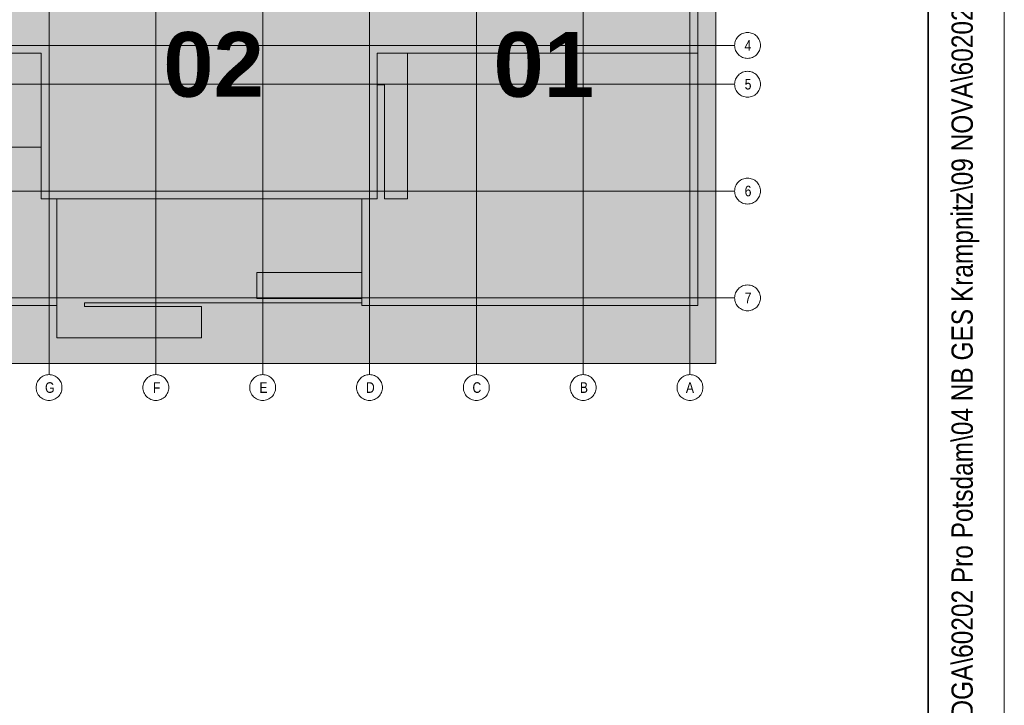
# Model space of a CAD drawing. Extents: x -620 to 300, y 62 to 1112.
# Tile 150 of 235: x 236 to 300, y 218 to 263. Entities that reach past the tile are written whole.
import ezdxf
from ezdxf.lldxf.tags import DXFTag

# ---------------------------------------------------------------- set-up
doc = ezdxf.new("R2010")
doc.units = 0
for name, color, linetype, lineweight in [('iwb_Plankopf Linie', 7, 'Continuous', 13), ('iwb_Plankopf Rahmen', 7, 'Continuous', 35), ('iwb_Plankopf Text', 7, 'Continuous', 18), ('PK_LP', 7, 'Continuous', 9), ('PK_LP_Achsen', 7, 'STRICHPUNKT2', 5)]:
    doc.layers.add(name, color=color, linetype=linetype, lineweight=lineweight)
for name, color, linetype, lineweight, true_color in [('PK_LP_T04', 5, 'Continuous', 9, 0x0000ff), ('PK_LP_T04_Rest', 9, 'Continuous', 9, 0x808080), ('PK_LP_Tennung', 9, 'Continuous', 18, 0x808080)]:
    doc.layers.add(name, color=color, linetype=linetype, lineweight=lineweight, true_color=true_color)
doc.styles.get("Standard").update_dxf_attribs({"font": 'ARIALN.TTF'})
tags = doc.linetypes.add('grob', pattern=[14, 3, -8, 3]).pattern_tags.tags
tags[8:9] = [DXFTag(74, 4), DXFTag(75, 0), DXFTag(340, '0'), DXFTag(46, 0.0), DXFTag(50, 0.0), DXFTag(44, 0.0), DXFTag(45, 0.0)]
tags[6:7] = [DXFTag(74, 4), DXFTag(75, 0), DXFTag(340, '0'), DXFTag(46, 0.0), DXFTag(50, 0.0), DXFTag(44, 0.0), DXFTag(45, 0.0)]
tags[4:5] = [DXFTag(74, 4), DXFTag(75, 0), DXFTag(340, '0'), DXFTag(46, 0.0), DXFTag(50, 0.0), DXFTag(44, 0.0), DXFTag(45, 0.0)]
tags = doc.linetypes.add('STRICHPUNKT2', pattern=[12.7, 6.35, -3.175, 0, -3.175]).pattern_tags.tags
tags[10:11] = [DXFTag(74, 4), DXFTag(75, 0), DXFTag(340, '0'), DXFTag(46, 0.0), DXFTag(50, 0.0), DXFTag(44, 0.0), DXFTag(45, 0.0)]
tags[8:9] = [DXFTag(74, 4), DXFTag(75, 0), DXFTag(340, '0'), DXFTag(46, 0.0), DXFTag(50, 0.0), DXFTag(44, 0.0), DXFTag(45, 0.0)]
tags[6:7] = [DXFTag(74, 4), DXFTag(75, 0), DXFTag(340, '0'), DXFTag(46, 0.0), DXFTag(50, 0.0), DXFTag(44, 0.0), DXFTag(45, 0.0)]
tags[4:5] = [DXFTag(74, 4), DXFTag(75, 0), DXFTag(340, '0'), DXFTag(46, 0.0), DXFTag(50, 0.0), DXFTag(44, 0.0), DXFTag(45, 0.0)]

# ---------------------------------------------------------------- blocks, each defined once
blk = doc.blocks.new('Blockreferenz-A06CPVDXL0')
at = {"layer": 'PK_LP', "linetype": 'grob', "lineweight": 5, "ltscale": 0.13}
for p, q in [((237.643, 240.014), (237.643, 279.685)), ((237.643, 279.685), (237.643, 240.014)), ((258.68, 240.014), (258.68, 279.685)), ((258.68, 279.685), (258.68, 240.014)), ((281.418, 279.685), (281.418, 240.014)), ((237.643, 240.014), (216.605, 240.014)), ((258.68, 240.014), (237.643, 240.014)), ((281.418, 240.014), (258.68, 240.014))]:
    blk.add_line(p, q, dxfattribs=at)
at = {"layer": 'PK_LP', "linetype": 'ByBlock', "lineweight": 13, "ltscale": 0.13}
for p, q in [((280.225, 277.985), (280.225, 260.395)), ((237.135, 260.395), (217.113, 260.395)), ((237.135, 250.833), (237.135, 260.395)), ((280.225, 260.395), (259.188, 260.395)), ((259.188, 260.395), (259.188, 250.833)), ((261.185, 260.395), (259.188, 260.395)), ((259.188, 260.395), (259.188, 258.319)), ((280.225, 260.395), (259.188, 260.395)), ((259.188, 260.395), (259.188, 250.833)), ((261.185, 250.833), (261.185, 260.395)), ((280.225, 243.82), (280.225, 260.395)), ((259.188, 258.319), (259.655, 258.319)), ((259.655, 258.319), (259.655, 250.833)), ((237.135, 254.222), (221.25, 254.222)), ((237.135, 250.833), (237.135, 254.222)), ((238.15, 250.833), (237.135, 250.833)), ((259.188, 250.833), (237.135, 250.833)), ((238.15, 250.833), (238.15, 241.714)), ((258.173, 250.833), (238.15, 250.833)), ((238.15, 243.82), (238.15, 250.833)), ((258.173, 243.996), (258.173, 250.833)), ((259.188, 250.833), (258.173, 250.833)), ((258.173, 250.833), (258.173, 245.994)), ((259.655, 250.833), (261.185, 250.833)), ((251.288, 245.994), (251.288, 244.294)), ((258.173, 245.994), (251.288, 245.994)), ((216.098, 243.82), (238.15, 243.82)), ((239.976, 243.754), (239.976, 243.996)), ((239.976, 243.996), (258.173, 243.996)), ((247.66, 243.754), (239.976, 243.754)), ((247.66, 241.714), (247.66, 243.754)), ((251.288, 244.294), (258.173, 244.294)), ((258.173, 244.294), (258.173, 243.82)), ((258.173, 243.82), (280.225, 243.82)), ((238.15, 241.714), (247.66, 241.714))]:
    blk.add_line(p, q, dxfattribs=at)
at = {"layer": 'PK_LP_Achsen', "linetype": 'STRICHPUNKT2', "ltscale": 0.13}
for p, q in [((237.643, 280.408), (237.643, 239.291)), ((244.655, 280.408), (244.655, 239.291)), ((251.668, 280.408), (251.668, 239.291)), ((258.68, 280.408), (258.68, 239.291)), ((265.693, 280.408), (265.693, 239.291)), ((272.705, 280.408), (272.705, 239.291)), ((279.718, 280.408), (279.718, 239.291)), ((128.038, 260.903), (282.648, 260.903)), ((128.038, 258.353), (282.648, 258.353)), ((128.038, 251.34), (282.648, 251.34)), ((128.038, 244.328), (282.648, 244.328))]:
    blk.add_line(p, q, dxfattribs=at)
at = {"layer": 'PK_LP_Achsen', "linetype": 'ByBlock', "ltscale": 0.13}
for p, q in [((282.664, 261.068), (282.684, 261.149)), ((282.684, 261.149), (282.712, 261.228)), ((282.712, 261.228), (282.748, 261.303)), ((282.748, 261.303), (282.791, 261.375)), ((282.791, 261.375), (282.841, 261.442)), ((282.841, 261.442), (282.897, 261.504)), ((282.897, 261.504), (282.958, 261.56)), ((282.958, 261.56), (283.025, 261.609)), ((283.025, 261.609), (283.097, 261.652)), ((283.097, 261.652), (283.172, 261.688)), ((283.172, 261.688), (283.251, 261.716)), ((283.251, 261.716), (283.332, 261.736)), ((283.332, 261.736), (283.414, 261.748)), ((283.414, 261.748), (283.498, 261.753)), ((283.498, 261.753), (283.581, 261.748)), ((283.581, 261.748), (283.663, 261.736)), ((283.663, 261.736), (283.744, 261.716)), ((283.744, 261.716), (283.823, 261.688)), ((283.823, 261.688), (283.898, 261.652)), ((283.898, 261.652), (283.97, 261.609)), ((283.97, 261.609), (284.037, 261.56)), ((284.037, 261.56), (284.099, 261.504)), ((284.099, 261.504), (284.155, 261.442)), ((284.155, 261.442), (284.204, 261.375)), ((284.204, 261.375), (284.247, 261.303)), ((284.247, 261.303), (284.283, 261.228)), ((284.283, 261.228), (284.311, 261.149)), ((284.311, 261.149), (284.331, 261.068)), ((282.648, 260.903), (282.652, 260.986)), ((282.652, 260.819), (282.648, 260.903)), ((282.652, 260.986), (282.664, 261.068)), ((282.664, 260.737), (282.652, 260.819)), ((282.684, 260.656), (282.664, 260.737)), ((282.712, 260.577), (282.684, 260.656)), ((282.748, 260.502), (282.712, 260.577)), ((282.791, 260.43), (282.748, 260.502)), ((284.247, 260.502), (284.204, 260.43)), ((284.283, 260.577), (284.247, 260.502)), ((284.311, 260.656), (284.283, 260.577)), ((284.331, 260.737), (284.311, 260.656)), ((284.331, 261.068), (284.344, 260.986)), ((284.344, 260.819), (284.331, 260.737)), ((284.344, 260.986), (284.348, 260.903)), ((284.348, 260.903), (284.344, 260.819)), ((282.841, 260.363), (282.791, 260.43)), ((282.897, 260.302), (282.841, 260.363)), ((282.958, 260.245), (282.897, 260.302)), ((283.025, 260.196), (282.958, 260.245)), ((283.097, 260.153), (283.025, 260.196)), ((283.172, 260.117), (283.097, 260.153)), ((283.251, 260.089), (283.172, 260.117)), ((283.332, 260.069), (283.251, 260.089)), ((283.414, 260.057), (283.332, 260.069)), ((283.498, 260.053), (283.414, 260.057)), ((283.581, 260.057), (283.498, 260.053)), ((283.663, 260.069), (283.581, 260.057)), ((283.744, 260.089), (283.663, 260.069)), ((283.823, 260.117), (283.744, 260.089)), ((283.898, 260.153), (283.823, 260.117)), ((283.97, 260.196), (283.898, 260.153)), ((284.037, 260.245), (283.97, 260.196)), ((284.099, 260.302), (284.037, 260.245)), ((284.155, 260.363), (284.099, 260.302)), ((284.204, 260.43), (284.155, 260.363)), ((283.332, 259.186), (283.414, 259.198)), ((283.414, 259.198), (283.498, 259.203)), ((283.498, 259.203), (283.581, 259.198)), ((283.581, 259.198), (283.663, 259.186)), ((282.664, 258.518), (282.684, 258.599)), ((282.684, 258.599), (282.712, 258.678)), ((282.712, 258.678), (282.748, 258.753)), ((282.748, 258.753), (282.791, 258.825)), ((282.791, 258.825), (282.841, 258.892)), ((282.841, 258.892), (282.897, 258.954)), ((282.897, 258.954), (282.958, 259.01)), ((282.958, 259.01), (283.025, 259.059)), ((283.025, 259.059), (283.097, 259.102)), ((283.097, 259.102), (283.172, 259.138)), ((283.172, 259.138), (283.251, 259.166)), ((283.251, 259.166), (283.332, 259.186)), ((283.663, 259.186), (283.744, 259.166)), ((283.744, 259.166), (283.823, 259.138)), ((283.823, 259.138), (283.898, 259.102)), ((283.898, 259.102), (283.97, 259.059)), ((283.97, 259.059), (284.037, 259.01)), ((284.037, 259.01), (284.099, 258.954)), ((284.099, 258.954), (284.155, 258.892)), ((284.155, 258.892), (284.204, 258.825)), ((284.204, 258.825), (284.247, 258.753)), ((284.247, 258.753), (284.283, 258.678)), ((284.283, 258.678), (284.311, 258.599)), ((284.311, 258.599), (284.331, 258.518)), ((282.648, 258.353), (282.652, 258.436)), ((282.652, 258.269), (282.648, 258.353)), ((282.652, 258.436), (282.664, 258.518)), ((282.664, 258.187), (282.652, 258.269)), ((282.684, 258.106), (282.664, 258.187)), ((282.712, 258.027), (282.684, 258.106)), ((282.748, 257.952), (282.712, 258.027)), ((282.791, 257.88), (282.748, 257.952)), ((284.247, 257.952), (284.204, 257.88)), ((284.283, 258.027), (284.247, 257.952)), ((284.311, 258.106), (284.283, 258.027)), ((284.331, 258.187), (284.311, 258.106)), ((284.331, 258.518), (284.344, 258.436)), ((284.344, 258.269), (284.331, 258.187)), ((284.344, 258.436), (284.348, 258.353)), ((284.348, 258.353), (284.344, 258.269)), ((282.841, 257.813), (282.791, 257.88)), ((282.897, 257.752), (282.841, 257.813)), ((282.958, 257.695), (282.897, 257.752)), ((283.025, 257.646), (282.958, 257.695)), ((283.097, 257.603), (283.025, 257.646)), ((283.172, 257.567), (283.097, 257.603)), ((283.251, 257.539), (283.172, 257.567)), ((283.332, 257.519), (283.251, 257.539)), ((283.414, 257.507), (283.332, 257.519)), ((283.498, 257.503), (283.414, 257.507)), ((283.581, 257.507), (283.498, 257.503)), ((283.663, 257.519), (283.581, 257.507)), ((283.744, 257.539), (283.663, 257.519)), ((283.823, 257.567), (283.744, 257.539)), ((283.898, 257.603), (283.823, 257.567)), ((283.97, 257.646), (283.898, 257.603)), ((284.037, 257.695), (283.97, 257.646)), ((284.099, 257.752), (284.037, 257.695)), ((284.155, 257.813), (284.099, 257.752)), ((284.204, 257.88), (284.155, 257.813)), ((283.025, 252.047), (283.097, 252.09)), ((283.097, 252.09), (283.172, 252.125)), ((283.172, 252.125), (283.251, 252.153)), ((283.251, 252.153), (283.332, 252.174)), ((283.332, 252.174), (283.414, 252.186)), ((283.414, 252.186), (283.498, 252.19)), ((283.498, 252.19), (283.581, 252.186)), ((283.581, 252.186), (283.663, 252.174)), ((283.663, 252.174), (283.744, 252.153)), ((283.744, 252.153), (283.823, 252.125)), ((283.823, 252.125), (283.898, 252.09)), ((283.898, 252.09), (283.97, 252.047)), ((282.652, 251.423), (282.664, 251.506)), ((282.664, 251.506), (282.684, 251.587)), ((282.684, 251.587), (282.712, 251.665)), ((282.712, 251.665), (282.748, 251.741)), ((282.748, 251.741), (282.791, 251.812)), ((282.791, 251.812), (282.841, 251.879)), ((282.841, 251.879), (282.897, 251.941)), ((282.897, 251.941), (282.958, 251.997)), ((282.958, 251.997), (283.025, 252.047)), ((283.97, 252.047), (284.037, 251.997)), ((284.037, 251.997), (284.099, 251.941)), ((284.099, 251.941), (284.155, 251.879)), ((284.155, 251.879), (284.204, 251.812)), ((284.204, 251.812), (284.247, 251.741)), ((284.247, 251.741), (284.283, 251.665)), ((284.283, 251.665), (284.311, 251.587)), ((284.311, 251.587), (284.331, 251.506)), ((284.331, 251.506), (284.344, 251.423)), ((282.648, 251.34), (282.652, 251.423)), ((282.652, 251.257), (282.648, 251.34)), ((282.664, 251.174), (282.652, 251.257)), ((282.684, 251.093), (282.664, 251.174)), ((282.712, 251.015), (282.684, 251.093)), ((282.748, 250.939), (282.712, 251.015)), ((282.791, 250.868), (282.748, 250.939)), ((282.841, 250.801), (282.791, 250.868)), ((282.897, 250.739), (282.841, 250.801)), ((284.155, 250.801), (284.099, 250.739)), ((284.204, 250.868), (284.155, 250.801)), ((284.247, 250.939), (284.204, 250.868)), ((284.283, 251.015), (284.247, 250.939)), ((284.311, 251.093), (284.283, 251.015)), ((284.331, 251.174), (284.311, 251.093)), ((284.344, 251.257), (284.331, 251.174)), ((284.344, 251.423), (284.348, 251.34)), ((284.348, 251.34), (284.344, 251.257)), ((282.958, 250.683), (282.897, 250.739)), ((283.025, 250.633), (282.958, 250.683)), ((283.097, 250.59), (283.025, 250.633)), ((283.172, 250.555), (283.097, 250.59)), ((283.251, 250.527), (283.172, 250.555)), ((283.332, 250.506), (283.251, 250.527)), ((283.414, 250.494), (283.332, 250.506)), ((283.498, 250.49), (283.414, 250.494)), ((283.581, 250.494), (283.498, 250.49)), ((283.663, 250.506), (283.581, 250.494)), ((283.744, 250.527), (283.663, 250.506)), ((283.823, 250.555), (283.744, 250.527)), ((283.898, 250.59), (283.823, 250.555)), ((283.97, 250.633), (283.898, 250.59)), ((284.037, 250.683), (283.97, 250.633)), ((284.099, 250.739), (284.037, 250.683)), ((282.897, 244.929), (282.958, 244.985)), ((282.958, 244.985), (283.025, 245.034)), ((283.025, 245.034), (283.097, 245.077)), ((283.097, 245.077), (283.172, 245.113)), ((283.172, 245.113), (283.251, 245.141)), ((283.251, 245.141), (283.332, 245.161)), ((283.332, 245.161), (283.414, 245.173)), ((283.414, 245.173), (283.498, 245.178)), ((283.498, 245.178), (283.581, 245.173)), ((283.581, 245.173), (283.663, 245.161)), ((283.663, 245.161), (283.744, 245.141)), ((283.744, 245.141), (283.823, 245.113)), ((283.823, 245.113), (283.898, 245.077)), ((283.898, 245.077), (283.97, 245.034)), ((283.97, 245.034), (284.037, 244.985)), ((284.037, 244.985), (284.099, 244.929)), ((282.648, 244.328), (282.652, 244.411)), ((282.652, 244.244), (282.648, 244.328)), ((282.652, 244.411), (282.664, 244.493)), ((282.664, 244.493), (282.684, 244.574)), ((282.684, 244.574), (282.712, 244.653)), ((282.712, 244.653), (282.748, 244.728)), ((282.748, 244.728), (282.791, 244.8)), ((282.791, 244.8), (282.841, 244.867)), ((282.841, 244.867), (282.897, 244.929)), ((284.099, 244.929), (284.155, 244.867)), ((284.155, 244.867), (284.204, 244.8)), ((284.204, 244.8), (284.247, 244.728)), ((284.247, 244.728), (284.283, 244.653)), ((284.283, 244.653), (284.311, 244.574)), ((284.311, 244.574), (284.331, 244.493)), ((284.331, 244.493), (284.344, 244.411)), ((284.344, 244.411), (284.348, 244.328)), ((284.348, 244.328), (284.344, 244.244)), ((282.664, 244.162), (282.652, 244.244)), ((282.684, 244.081), (282.664, 244.162)), ((282.712, 244.002), (282.684, 244.081)), ((282.748, 243.927), (282.712, 244.002)), ((282.791, 243.855), (282.748, 243.927)), ((282.841, 243.788), (282.791, 243.855)), ((282.897, 243.727), (282.841, 243.788)), ((282.958, 243.67), (282.897, 243.727)), ((284.099, 243.727), (284.037, 243.67)), ((284.155, 243.788), (284.099, 243.727)), ((284.204, 243.855), (284.155, 243.788)), ((284.247, 243.927), (284.204, 243.855)), ((284.283, 244.002), (284.247, 243.927)), ((284.311, 244.081), (284.283, 244.002)), ((284.331, 244.162), (284.311, 244.081)), ((284.344, 244.244), (284.331, 244.162)), ((283.025, 243.621), (282.958, 243.67)), ((283.097, 243.578), (283.025, 243.621)), ((283.172, 243.542), (283.097, 243.578)), ((283.251, 243.514), (283.172, 243.542)), ((283.332, 243.494), (283.251, 243.514)), ((283.414, 243.482), (283.332, 243.494)), ((283.498, 243.478), (283.414, 243.482)), ((283.581, 243.482), (283.498, 243.478)), ((283.663, 243.494), (283.581, 243.482)), ((283.744, 243.514), (283.663, 243.494)), ((283.823, 243.542), (283.744, 243.514)), ((283.898, 243.578), (283.823, 243.542)), ((283.97, 243.621), (283.898, 243.578)), ((284.037, 243.67), (283.97, 243.621)), ((237.17, 239.148), (237.242, 239.191)), ((237.242, 239.191), (237.317, 239.227)), ((237.317, 239.227), (237.396, 239.255)), ((237.396, 239.255), (237.477, 239.275)), ((237.477, 239.275), (237.559, 239.287)), ((237.559, 239.287), (237.643, 239.291)), ((237.643, 239.291), (237.726, 239.287)), ((237.726, 239.287), (237.809, 239.275)), ((237.809, 239.275), (237.889, 239.255)), ((237.889, 239.255), (237.968, 239.227)), ((237.968, 239.227), (238.043, 239.191)), ((238.043, 239.191), (238.115, 239.148)), ((244.183, 239.148), (244.255, 239.191)), ((244.255, 239.191), (244.33, 239.227)), ((244.33, 239.227), (244.408, 239.255)), ((244.408, 239.255), (244.489, 239.275)), ((244.489, 239.275), (244.572, 239.287)), ((244.572, 239.287), (244.655, 239.291)), ((244.655, 239.291), (244.739, 239.287)), ((244.739, 239.287), (244.821, 239.275)), ((244.821, 239.275), (244.902, 239.255)), ((244.902, 239.255), (244.98, 239.227)), ((244.98, 239.227), (245.056, 239.191)), ((245.056, 239.191), (245.127, 239.148)), ((251.195, 239.148), (251.267, 239.191)), ((251.267, 239.191), (251.342, 239.227)), ((251.342, 239.227), (251.421, 239.255)), ((251.421, 239.255), (251.502, 239.275)), ((251.502, 239.275), (251.584, 239.287)), ((251.584, 239.287), (251.668, 239.291)), ((251.668, 239.291), (251.751, 239.287)), ((251.751, 239.287), (251.834, 239.275)), ((251.834, 239.275), (251.914, 239.255)), ((251.914, 239.255), (251.993, 239.227)), ((251.993, 239.227), (252.068, 239.191)), ((252.068, 239.191), (252.14, 239.148)), ((258.208, 239.148), (258.28, 239.191)), ((258.28, 239.191), (258.355, 239.227)), ((258.355, 239.227), (258.433, 239.255)), ((258.433, 239.255), (258.514, 239.275)), ((258.514, 239.275), (258.597, 239.287)), ((258.597, 239.287), (258.68, 239.291)), ((258.68, 239.291), (258.764, 239.287)), ((258.764, 239.287), (258.846, 239.275)), ((258.846, 239.275), (258.927, 239.255)), ((258.927, 239.255), (259.005, 239.227)), ((259.005, 239.227), (259.081, 239.191)), ((259.081, 239.191), (259.152, 239.148)), ((265.22, 239.148), (265.292, 239.191)), ((265.292, 239.191), (265.367, 239.227)), ((265.367, 239.227), (265.446, 239.255)), ((265.446, 239.255), (265.527, 239.275)), ((265.527, 239.275), (265.609, 239.287)), ((265.609, 239.287), (265.693, 239.291)), ((265.693, 239.291), (265.776, 239.287)), ((265.776, 239.287), (265.859, 239.275)), ((265.859, 239.275), (265.939, 239.255)), ((265.939, 239.255), (266.018, 239.227)), ((266.018, 239.227), (266.093, 239.191)), ((266.093, 239.191), (266.165, 239.148)), ((272.233, 239.148), (272.305, 239.191)), ((272.305, 239.191), (272.38, 239.227)), ((272.38, 239.227), (272.458, 239.255)), ((272.458, 239.255), (272.539, 239.275)), ((272.539, 239.275), (272.622, 239.287)), ((272.622, 239.287), (272.705, 239.291)), ((272.705, 239.291), (272.789, 239.287)), ((272.789, 239.287), (272.871, 239.275)), ((272.871, 239.275), (272.952, 239.255)), ((272.952, 239.255), (273.03, 239.227)), ((273.03, 239.227), (273.106, 239.191)), ((273.106, 239.191), (273.177, 239.148)), ((279.245, 239.148), (279.317, 239.191)), ((279.317, 239.191), (279.392, 239.227)), ((279.392, 239.227), (279.471, 239.255)), ((279.471, 239.255), (279.552, 239.275)), ((279.552, 239.275), (279.634, 239.287)), ((279.634, 239.287), (279.718, 239.291)), ((279.718, 239.291), (279.801, 239.287)), ((279.801, 239.287), (279.884, 239.275)), ((279.884, 239.275), (279.964, 239.255)), ((279.964, 239.255), (280.043, 239.227)), ((280.043, 239.227), (280.118, 239.191)), ((280.118, 239.191), (280.19, 239.148)), ((236.793, 238.441), (236.797, 238.525)), ((236.797, 238.525), (236.809, 238.607)), ((236.809, 238.607), (236.829, 238.688)), ((236.829, 238.688), (236.857, 238.767)), ((236.857, 238.767), (236.893, 238.842)), ((236.893, 238.842), (236.936, 238.914)), ((236.936, 238.914), (236.986, 238.981)), ((236.986, 238.981), (237.042, 239.042)), ((237.042, 239.042), (237.103, 239.098)), ((237.103, 239.098), (237.17, 239.148)), ((238.115, 239.148), (238.182, 239.098)), ((238.182, 239.098), (238.244, 239.042)), ((238.244, 239.042), (238.3, 238.981)), ((238.3, 238.981), (238.349, 238.914)), ((238.349, 238.914), (238.392, 238.842)), ((238.392, 238.842), (238.428, 238.767)), ((238.428, 238.767), (238.456, 238.688)), ((238.456, 238.688), (238.476, 238.607)), ((238.476, 238.607), (238.489, 238.525)), ((238.489, 238.525), (238.493, 238.441)), ((243.805, 238.441), (243.809, 238.525)), ((243.809, 238.525), (243.822, 238.607)), ((243.822, 238.607), (243.842, 238.688)), ((243.842, 238.688), (243.87, 238.767)), ((243.87, 238.767), (243.906, 238.842)), ((243.906, 238.842), (243.948, 238.914)), ((243.948, 238.914), (243.998, 238.981)), ((243.998, 238.981), (244.054, 239.042)), ((244.054, 239.042), (244.116, 239.098)), ((244.116, 239.098), (244.183, 239.148)), ((245.127, 239.148), (245.194, 239.098)), ((245.194, 239.098), (245.256, 239.042)), ((245.256, 239.042), (245.312, 238.981)), ((245.312, 238.981), (245.362, 238.914)), ((245.362, 238.914), (245.405, 238.842)), ((245.405, 238.842), (245.44, 238.767)), ((245.44, 238.767), (245.469, 238.688)), ((245.469, 238.688), (245.489, 238.607)), ((245.489, 238.607), (245.501, 238.525)), ((245.501, 238.525), (245.505, 238.441)), ((250.818, 238.441), (250.822, 238.525)), ((250.822, 238.525), (250.834, 238.607)), ((250.834, 238.607), (250.854, 238.688)), ((250.854, 238.688), (250.882, 238.767)), ((250.882, 238.767), (250.918, 238.842)), ((250.918, 238.842), (250.961, 238.914)), ((250.961, 238.914), (251.011, 238.981)), ((251.011, 238.981), (251.067, 239.042)), ((251.067, 239.042), (251.128, 239.098)), ((251.128, 239.098), (251.195, 239.148)), ((252.14, 239.148), (252.207, 239.098)), ((252.207, 239.098), (252.269, 239.042)), ((252.269, 239.042), (252.325, 238.981)), ((252.325, 238.981), (252.374, 238.914)), ((252.374, 238.914), (252.417, 238.842)), ((252.417, 238.842), (252.453, 238.767)), ((252.453, 238.767), (252.481, 238.688)), ((252.481, 238.688), (252.501, 238.607)), ((252.501, 238.607), (252.514, 238.525)), ((252.514, 238.525), (252.518, 238.441)), ((257.83, 238.441), (257.834, 238.525)), ((257.834, 238.525), (257.847, 238.607)), ((257.847, 238.607), (257.867, 238.688)), ((257.867, 238.688), (257.895, 238.767)), ((257.895, 238.767), (257.931, 238.842)), ((257.931, 238.842), (257.973, 238.914)), ((257.973, 238.914), (258.023, 238.981)), ((258.023, 238.981), (258.079, 239.042)), ((258.079, 239.042), (258.141, 239.098)), ((258.141, 239.098), (258.208, 239.148)), ((259.152, 239.148), (259.219, 239.098)), ((259.219, 239.098), (259.281, 239.042)), ((259.281, 239.042), (259.337, 238.981)), ((259.337, 238.981), (259.387, 238.914)), ((259.387, 238.914), (259.43, 238.842)), ((259.43, 238.842), (259.465, 238.767)), ((259.465, 238.767), (259.494, 238.688)), ((259.494, 238.688), (259.514, 238.607)), ((259.514, 238.607), (259.526, 238.525)), ((259.526, 238.525), (259.53, 238.441)), ((264.843, 238.441), (264.847, 238.525)), ((264.847, 238.525), (264.859, 238.607)), ((264.859, 238.607), (264.879, 238.688)), ((264.879, 238.688), (264.907, 238.767)), ((264.907, 238.767), (264.943, 238.842)), ((264.943, 238.842), (264.986, 238.914)), ((264.986, 238.914), (265.036, 238.981)), ((265.036, 238.981), (265.092, 239.042)), ((265.092, 239.042), (265.153, 239.098)), ((265.153, 239.098), (265.22, 239.148)), ((266.165, 239.148), (266.232, 239.098)), ((266.232, 239.098), (266.294, 239.042)), ((266.294, 239.042), (266.35, 238.981)), ((266.35, 238.981), (266.399, 238.914)), ((266.399, 238.914), (266.442, 238.842)), ((266.442, 238.842), (266.478, 238.767)), ((266.478, 238.767), (266.506, 238.688)), ((266.506, 238.688), (266.526, 238.607)), ((266.526, 238.607), (266.539, 238.525)), ((266.539, 238.525), (266.543, 238.441)), ((271.855, 238.441), (271.859, 238.525)), ((271.859, 238.525), (271.872, 238.607)), ((271.872, 238.607), (271.892, 238.688)), ((271.892, 238.688), (271.92, 238.767)), ((271.92, 238.767), (271.956, 238.842)), ((271.956, 238.842), (271.998, 238.914)), ((271.998, 238.914), (272.048, 238.981)), ((272.048, 238.981), (272.104, 239.042)), ((272.104, 239.042), (272.166, 239.098)), ((272.166, 239.098), (272.233, 239.148)), ((273.177, 239.148), (273.244, 239.098)), ((273.244, 239.098), (273.306, 239.042)), ((273.306, 239.042), (273.362, 238.981)), ((273.362, 238.981), (273.412, 238.914)), ((273.412, 238.914), (273.455, 238.842)), ((273.455, 238.842), (273.49, 238.767)), ((273.49, 238.767), (273.519, 238.688)), ((273.519, 238.688), (273.539, 238.607)), ((273.539, 238.607), (273.551, 238.525)), ((273.551, 238.525), (273.555, 238.441)), ((278.868, 238.441), (278.872, 238.525)), ((278.872, 238.525), (278.884, 238.607)), ((278.884, 238.607), (278.904, 238.688)), ((278.904, 238.688), (278.932, 238.767)), ((278.932, 238.767), (278.968, 238.842)), ((278.968, 238.842), (279.011, 238.914)), ((279.011, 238.914), (279.061, 238.981)), ((279.061, 238.981), (279.117, 239.042)), ((279.117, 239.042), (279.178, 239.098)), ((279.178, 239.098), (279.245, 239.148)), ((280.19, 239.148), (280.257, 239.098)), ((280.257, 239.098), (280.319, 239.042)), ((280.319, 239.042), (280.375, 238.981)), ((280.375, 238.981), (280.424, 238.914)), ((280.424, 238.914), (280.467, 238.842)), ((280.467, 238.842), (280.503, 238.767)), ((280.503, 238.767), (280.531, 238.688)), ((280.531, 238.688), (280.551, 238.607)), ((280.551, 238.607), (280.564, 238.525)), ((280.564, 238.525), (280.568, 238.441)), ((236.797, 238.358), (236.793, 238.441)), ((236.809, 238.275), (236.797, 238.358)), ((236.829, 238.195), (236.809, 238.275)), ((236.857, 238.116), (236.829, 238.195)), ((236.893, 238.041), (236.857, 238.116)), ((236.936, 237.969), (236.893, 238.041)), ((236.986, 237.902), (236.936, 237.969)), ((237.042, 237.84), (236.986, 237.902)), ((238.3, 237.902), (238.244, 237.84)), ((238.349, 237.969), (238.3, 237.902)), ((238.392, 238.041), (238.349, 237.969)), ((238.428, 238.116), (238.392, 238.041)), ((238.456, 238.195), (238.428, 238.116)), ((238.476, 238.275), (238.456, 238.195)), ((238.489, 238.358), (238.476, 238.275)), ((238.493, 238.441), (238.489, 238.358)), ((243.809, 238.358), (243.805, 238.441)), ((243.822, 238.275), (243.809, 238.358)), ((243.842, 238.195), (243.822, 238.275)), ((243.87, 238.116), (243.842, 238.195)), ((243.906, 238.041), (243.87, 238.116)), ((243.948, 237.969), (243.906, 238.041)), ((243.998, 237.902), (243.948, 237.969)), ((244.054, 237.84), (243.998, 237.902)), ((245.312, 237.902), (245.256, 237.84)), ((245.362, 237.969), (245.312, 237.902)), ((245.405, 238.041), (245.362, 237.969)), ((245.44, 238.116), (245.405, 238.041)), ((245.469, 238.195), (245.44, 238.116)), ((245.489, 238.275), (245.469, 238.195)), ((245.501, 238.358), (245.489, 238.275)), ((245.505, 238.441), (245.501, 238.358)), ((250.822, 238.358), (250.818, 238.441)), ((250.834, 238.275), (250.822, 238.358)), ((250.854, 238.195), (250.834, 238.275)), ((250.882, 238.116), (250.854, 238.195)), ((250.918, 238.041), (250.882, 238.116)), ((250.961, 237.969), (250.918, 238.041)), ((251.011, 237.902), (250.961, 237.969)), ((251.067, 237.84), (251.011, 237.902)), ((252.325, 237.902), (252.269, 237.84)), ((252.374, 237.969), (252.325, 237.902)), ((252.417, 238.041), (252.374, 237.969)), ((252.453, 238.116), (252.417, 238.041)), ((252.481, 238.195), (252.453, 238.116)), ((252.501, 238.275), (252.481, 238.195)), ((252.514, 238.358), (252.501, 238.275)), ((252.518, 238.441), (252.514, 238.358)), ((257.834, 238.358), (257.83, 238.441)), ((257.847, 238.275), (257.834, 238.358)), ((257.867, 238.195), (257.847, 238.275)), ((257.895, 238.116), (257.867, 238.195)), ((257.931, 238.041), (257.895, 238.116)), ((257.973, 237.969), (257.931, 238.041)), ((258.023, 237.902), (257.973, 237.969)), ((258.079, 237.84), (258.023, 237.902)), ((259.337, 237.902), (259.281, 237.84)), ((259.387, 237.969), (259.337, 237.902)), ((259.43, 238.041), (259.387, 237.969)), ((259.465, 238.116), (259.43, 238.041)), ((259.494, 238.195), (259.465, 238.116)), ((259.514, 238.275), (259.494, 238.195)), ((259.526, 238.358), (259.514, 238.275)), ((259.53, 238.441), (259.526, 238.358)), ((264.847, 238.358), (264.843, 238.441)), ((264.859, 238.275), (264.847, 238.358)), ((264.879, 238.195), (264.859, 238.275)), ((264.907, 238.116), (264.879, 238.195)), ((264.943, 238.041), (264.907, 238.116)), ((264.986, 237.969), (264.943, 238.041)), ((265.036, 237.902), (264.986, 237.969)), ((265.092, 237.84), (265.036, 237.902)), ((266.35, 237.902), (266.294, 237.84)), ((266.399, 237.969), (266.35, 237.902)), ((266.442, 238.041), (266.399, 237.969)), ((266.478, 238.116), (266.442, 238.041)), ((266.506, 238.195), (266.478, 238.116)), ((266.526, 238.275), (266.506, 238.195)), ((266.539, 238.358), (266.526, 238.275)), ((266.543, 238.441), (266.539, 238.358)), ((271.859, 238.358), (271.855, 238.441)), ((271.872, 238.275), (271.859, 238.358)), ((271.892, 238.195), (271.872, 238.275)), ((271.92, 238.116), (271.892, 238.195)), ((271.956, 238.041), (271.92, 238.116)), ((271.998, 237.969), (271.956, 238.041)), ((272.048, 237.902), (271.998, 237.969)), ((272.104, 237.84), (272.048, 237.902)), ((273.362, 237.902), (273.306, 237.84)), ((273.412, 237.969), (273.362, 237.902)), ((273.455, 238.041), (273.412, 237.969)), ((273.49, 238.116), (273.455, 238.041)), ((273.519, 238.195), (273.49, 238.116)), ((273.539, 238.275), (273.519, 238.195)), ((273.551, 238.358), (273.539, 238.275)), ((273.555, 238.441), (273.551, 238.358)), ((278.872, 238.358), (278.868, 238.441)), ((278.884, 238.275), (278.872, 238.358)), ((278.904, 238.195), (278.884, 238.275)), ((278.932, 238.116), (278.904, 238.195)), ((278.968, 238.041), (278.932, 238.116)), ((279.011, 237.969), (278.968, 238.041)), ((279.061, 237.902), (279.011, 237.969)), ((279.117, 237.84), (279.061, 237.902)), ((280.375, 237.902), (280.319, 237.84)), ((280.424, 237.969), (280.375, 237.902)), ((280.467, 238.041), (280.424, 237.969)), ((280.503, 238.116), (280.467, 238.041)), ((280.531, 238.195), (280.503, 238.116)), ((280.551, 238.275), (280.531, 238.195)), ((280.564, 238.358), (280.551, 238.275)), ((280.568, 238.441), (280.564, 238.358)), ((237.103, 237.784), (237.042, 237.84)), ((237.17, 237.735), (237.103, 237.784)), ((237.242, 237.692), (237.17, 237.735)), ((237.317, 237.656), (237.242, 237.692)), ((237.396, 237.628), (237.317, 237.656)), ((237.477, 237.608), (237.396, 237.628)), ((237.559, 237.595), (237.477, 237.608)), ((237.643, 237.591), (237.559, 237.595)), ((237.726, 237.595), (237.643, 237.591)), ((237.809, 237.608), (237.726, 237.595)), ((237.889, 237.628), (237.809, 237.608)), ((237.968, 237.656), (237.889, 237.628)), ((238.043, 237.692), (237.968, 237.656)), ((238.115, 237.735), (238.043, 237.692)), ((238.182, 237.784), (238.115, 237.735)), ((238.244, 237.84), (238.182, 237.784)), ((244.116, 237.784), (244.054, 237.84)), ((244.183, 237.735), (244.116, 237.784)), ((244.255, 237.692), (244.183, 237.735)), ((244.33, 237.656), (244.255, 237.692)), ((244.408, 237.628), (244.33, 237.656)), ((244.489, 237.608), (244.408, 237.628)), ((244.572, 237.595), (244.489, 237.608)), ((244.655, 237.591), (244.572, 237.595)), ((244.739, 237.595), (244.655, 237.591)), ((244.821, 237.608), (244.739, 237.595)), ((244.902, 237.628), (244.821, 237.608)), ((244.98, 237.656), (244.902, 237.628)), ((245.056, 237.692), (244.98, 237.656)), ((245.127, 237.735), (245.056, 237.692)), ((245.194, 237.784), (245.127, 237.735)), ((245.256, 237.84), (245.194, 237.784)), ((251.128, 237.784), (251.067, 237.84)), ((251.195, 237.735), (251.128, 237.784)), ((251.267, 237.692), (251.195, 237.735)), ((251.342, 237.656), (251.267, 237.692)), ((251.421, 237.628), (251.342, 237.656)), ((251.502, 237.608), (251.421, 237.628)), ((251.584, 237.595), (251.502, 237.608)), ((251.668, 237.591), (251.584, 237.595)), ((251.751, 237.595), (251.668, 237.591)), ((251.834, 237.608), (251.751, 237.595)), ((251.914, 237.628), (251.834, 237.608)), ((251.993, 237.656), (251.914, 237.628)), ((252.068, 237.692), (251.993, 237.656)), ((252.14, 237.735), (252.068, 237.692)), ((252.207, 237.784), (252.14, 237.735)), ((252.269, 237.84), (252.207, 237.784)), ((258.141, 237.784), (258.079, 237.84)), ((258.208, 237.735), (258.141, 237.784)), ((258.28, 237.692), (258.208, 237.735)), ((258.355, 237.656), (258.28, 237.692)), ((258.433, 237.628), (258.355, 237.656)), ((258.514, 237.608), (258.433, 237.628)), ((258.597, 237.595), (258.514, 237.608)), ((258.68, 237.591), (258.597, 237.595)), ((258.764, 237.595), (258.68, 237.591)), ((258.846, 237.608), (258.764, 237.595)), ((258.927, 237.628), (258.846, 237.608)), ((259.005, 237.656), (258.927, 237.628)), ((259.081, 237.692), (259.005, 237.656)), ((259.152, 237.735), (259.081, 237.692)), ((259.219, 237.784), (259.152, 237.735)), ((259.281, 237.84), (259.219, 237.784)), ((265.153, 237.784), (265.092, 237.84)), ((265.22, 237.735), (265.153, 237.784)), ((265.292, 237.692), (265.22, 237.735)), ((265.367, 237.656), (265.292, 237.692)), ((265.446, 237.628), (265.367, 237.656)), ((265.527, 237.608), (265.446, 237.628)), ((265.609, 237.595), (265.527, 237.608)), ((265.693, 237.591), (265.609, 237.595)), ((265.776, 237.595), (265.693, 237.591)), ((265.859, 237.608), (265.776, 237.595)), ((265.939, 237.628), (265.859, 237.608)), ((266.018, 237.656), (265.939, 237.628)), ((266.093, 237.692), (266.018, 237.656)), ((266.165, 237.735), (266.093, 237.692)), ((266.232, 237.784), (266.165, 237.735)), ((266.294, 237.84), (266.232, 237.784)), ((272.166, 237.784), (272.104, 237.84)), ((272.233, 237.735), (272.166, 237.784)), ((272.305, 237.692), (272.233, 237.735)), ((272.38, 237.656), (272.305, 237.692)), ((272.458, 237.628), (272.38, 237.656)), ((272.539, 237.608), (272.458, 237.628)), ((272.622, 237.595), (272.539, 237.608)), ((272.705, 237.591), (272.622, 237.595)), ((272.789, 237.595), (272.705, 237.591)), ((272.871, 237.608), (272.789, 237.595)), ((272.952, 237.628), (272.871, 237.608)), ((273.03, 237.656), (272.952, 237.628)), ((273.106, 237.692), (273.03, 237.656)), ((273.177, 237.735), (273.106, 237.692)), ((273.244, 237.784), (273.177, 237.735)), ((273.306, 237.84), (273.244, 237.784)), ((279.178, 237.784), (279.117, 237.84)), ((279.245, 237.735), (279.178, 237.784)), ((279.317, 237.692), (279.245, 237.735)), ((279.392, 237.656), (279.317, 237.692)), ((279.471, 237.628), (279.392, 237.656)), ((279.552, 237.608), (279.471, 237.628)), ((279.634, 237.595), (279.552, 237.608)), ((279.718, 237.591), (279.634, 237.595)), ((279.801, 237.595), (279.718, 237.591)), ((279.884, 237.608), (279.801, 237.595)), ((279.964, 237.628), (279.884, 237.608)), ((280.043, 237.656), (279.964, 237.628)), ((280.118, 237.692), (280.043, 237.656)), ((280.19, 237.735), (280.118, 237.692)), ((280.257, 237.784), (280.19, 237.735)), ((280.319, 237.84), (280.257, 237.784))]:
    blk.add_line(p, q, dxfattribs=at)
at = {"layer": 'PK_LP_T04_Rest', "linetype": 'ByBlock', "lineweight": -2, "ltscale": 0.13}
for points in [[(216.605, 240.014), (216.605, 279.685), (237.643, 240.014), (237.643, 279.685)], [(237.643, 240.014), (237.643, 279.685), (258.68, 240.014), (258.68, 279.685)], [(258.68, 240.014), (258.68, 279.685), (281.418, 240.014), (281.418, 279.685)]]:
    blk.add_solid(points, dxfattribs=at)
at = {"layer": 'PK_LP_Tennung', "linetype": 'ByBlock', "ltscale": 0.18}
for p, q in [((237.643, 240.014), (237.643, 279.685)), ((258.68, 240.014), (258.68, 279.685))]:
    blk.add_line(p, q, dxfattribs=at)
at = {"layer": 'PK_LP', "linetype": 'ByBlock', "lineweight": 25, "ltscale": 0.25, "char_height": 4.25, "attachment_point": 1}
for s, insert in [('{\\fArial|b1|i0;02}', (245.14, 261.778)), ('{\\fArial|b1|i0;01}', (266.818, 261.774))]:
    blk.add_mtext(s, dxfattribs=dict(at, insert=insert))
at = {"layer": 'PK_LP_Achsen', "linetype": 'ByBlock', "ltscale": 0.13, "char_height": 0.69538, "attachment_point": 1}
for s, insert in [('{\\fArial Narrow;4}', (283.3, 261.25)), ('{\\fArial Narrow;5}', (283.309, 258.706)), ('{\\fArial Narrow;6}', (283.309, 251.693)), ('{\\fArial Narrow;7}', (283.313, 244.675)), ('{\\fArial Narrow;G}', (237.379, 238.789)), ('{\\fArial Narrow;F}', (244.463, 238.789)), ('{\\fArial Narrow;E}', (251.455, 238.789)), ('{\\fArial Narrow;D}', (258.445, 238.789)), ('{\\fArial Narrow;C}', (265.441, 238.789)), ('{\\fArial Narrow;B}', (272.49, 238.789)), ('{\\fArial Narrow;A}', (279.451, 238.789))]:
    blk.add_mtext(s, dxfattribs=dict(at, insert=insert))

msp = doc.modelspace()

# ---------------------------------------------------------------- linework, layer by layer
at = {"layer": 'iwb_Plankopf Linie', "ltscale": 0.13}
msp.add_line((295.353, 67.433), (295.353, 359.433), dxfattribs=at)
at = {"layer": 'iwb_Plankopf Rahmen', "ltscale": 0.35}
msp.add_line((295.353, 359.433), (295.353, 67.433), dxfattribs=at)
at = {"layer": 'iwb_Plankopf Rahmen', "color": 8, "lineweight": 13, "ltscale": 0.13, "true_color": 0x808080}
msp.add_lwpolyline([(300.353, 62.433), (-619.647, 62.433), (-619.647, 1112.433), (300.353, 1112.433), (300.353, 62.433)], close=True, dxfattribs=at)
at = {"layer": 'iwb_Plankopf Rahmen', "ltscale": 0.35}
msp.add_lwpolyline([(-599.647, 67.433), (-599.647, 1107.433), (295.353, 1107.433), (295.353, 67.433), (-599.647, 67.433)], close=True, dxfattribs=at)

# ---------------------------------------------------------------- block references
at = {"layer": 'PK_LP_T04', "ltscale": 0.13}
msp.add_blockref('Blockreferenz-A06CPVDXL0', (0, 0), dxfattribs=at)

# ---------------------------------------------------------------- texts
at = {"layer": 'iwb_Plankopf Text', "ltscale": 0.18, "insert": (296.886, 74.512), "char_height": 1.4, "attachment_point": 1, "rotation": 90, "line_spacing_factor": 1.002}
msp.add_mtext('{\\fArial Narrow;\\\\srvnovamd01\\Nova_MD\\TGA\\60202 Pro Potsdam\\04 NB GES Krampnitz\\09 NOVA\\60202-04_AP_NB GES Krampnitz\\TGA\\Elektro\\ELT_Grundrisse\\E_2OG_BEL-Terrassen.n4m009KRA_BEL_5_GR_02_004_P_A}', dxfattribs=at)

doc.saveas('drawing.dxf')
